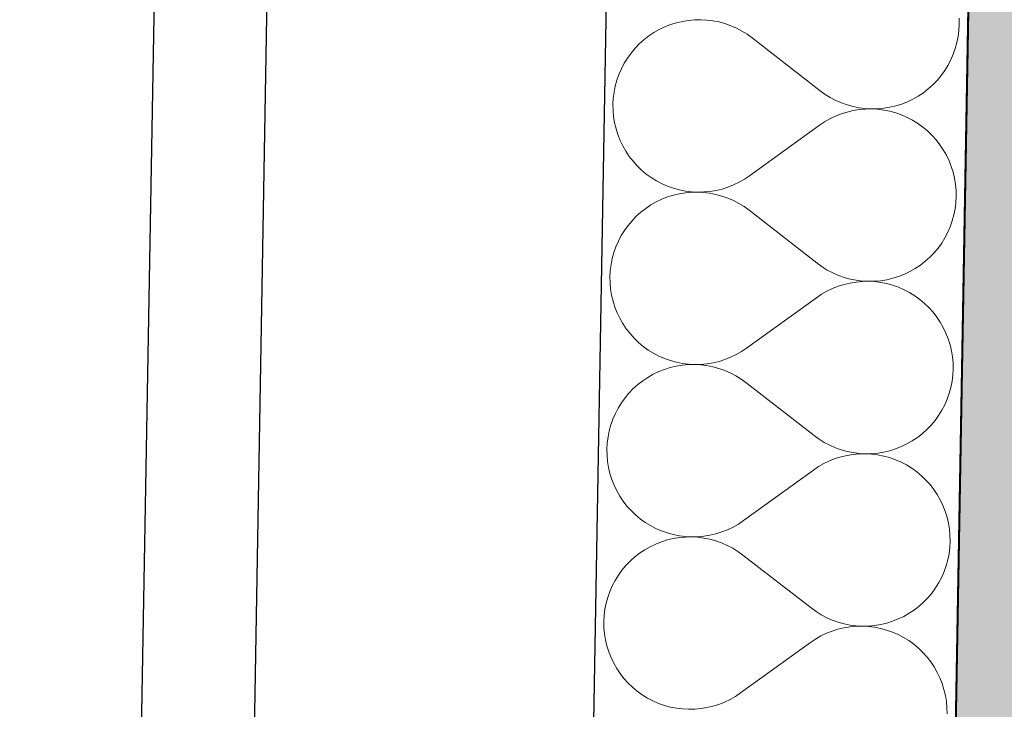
# Model space of a CAD drawing. Header units: millimetres. Extents: x -28017 to 3863, y -4271 to 20239.
# Tile 20 of 105: x -20835 to -20400, y 3791 to 4095. Entities that reach past the tile are written whole.
import ezdxf

# ---------------------------------------------------------------- set-up
doc = ezdxf.new("R2010")
doc.units = ezdxf.units.MM
doc.header["$MEASUREMENT"] = 0
doc.linetypes.add('Wipeout_Contour', pattern=[1000, 0, -1000])
for name, color, linetype in [('5._POHLED ZÁPADNÍ_2_Konstrukce - nenosné', 7, 'Continuous'), ('5._POHLED ZÁPADNÍ_2_Konstrukce - nosné', 7, 'Continuous'), ('5._POHLED ZÁPADNÍ_2_Nové_Konstrukce - nosné', 7, 'Continuous'), ('5._POHLED ZÁPADNÍ_2_Nové_Situace', 7, 'Continuous'), ('5._POHLED ZÁPADNÍ_2_Nové_Výplně - Povrchové', 7, 'Continuous'), ('5._POHLED ZÁPADNÍ_2_Nové_Výplně – Řezové', 7, 'Continuous'), ('5._POHLED ZÁPADNÍ_2_Výplně – Řezové', 7, 'Continuous')]:
    doc.layers.add(name, color=color, linetype=linetype)

# ---------------------------------------------------------------- blocks, each defined once
blk = doc.blocks.new('*X27', base_point=(-28336.19, -5790.34))
at = {"layer": '5._POHLED ZÁPADNÍ_2_Nové_Výplně – Řezové', "color": 21, "linetype": 'Continuous', "lineweight": 20, "true_color": 0xffaaaa}
for p, q in [((-20539.11, 4095.2), (-20541.79, 4094.76)), ((-20536.4, 4095.44), (-20539.11, 4095.2)), ((-20533.68, 4095.49), (-20536.4, 4095.44)), ((-20530.96, 4095.34), (-20533.68, 4095.49)), ((-20528.26, 4095), (-20530.96, 4095.34)), ((-20419.44, 4093.47), (-20419.48, 4096.19)), ((-20552.02, 4091.16), (-20554.39, 4089.81)), ((-20549.57, 4092.33), (-20552.02, 4091.16)), ((-20547.04, 4093.33), (-20549.57, 4092.33)), ((-20544.44, 4094.14), (-20547.04, 4093.33)), ((-20541.79, 4094.76), (-20544.44, 4094.14)), ((-20525.6, 4094.47), (-20528.26, 4095)), ((-20522.97, 4093.75), (-20525.6, 4094.47)), ((-20520.41, 4092.84), (-20522.97, 4093.75)), ((-20517.91, 4091.75), (-20520.41, 4092.84)), ((-20515.5, 4090.49), (-20517.91, 4091.75)), ((-20419.92, 4088.06), (-20419.58, 4090.76)), ((-20419.58, 4090.76), (-20419.44, 4093.47)), ((-20558.8, 4086.63), (-20560.82, 4084.81)), ((-20556.65, 4088.3), (-20558.8, 4086.63)), ((-20554.39, 4089.81), (-20556.65, 4088.3)), ((-20513.19, 4089.06), (-20515.5, 4090.49)), ((-20510.98, 4087.47), (-20513.19, 4089.06)), ((-20510.98, 4087.47), (-20480.91, 4064.08)), ((-20420.45, 4085.39), (-20419.92, 4088.06)), ((-20562.71, 4082.86), (-20564.46, 4080.77)), ((-20560.82, 4084.81), (-20562.71, 4082.86)), ((-20422.07, 4080.2), (-20421.17, 4082.77)), ((-20421.17, 4082.77), (-20420.45, 4085.39)), ((-20566.05, 4078.56), (-20567.48, 4076.25)), ((-20564.46, 4080.77), (-20566.05, 4078.56)), ((-20424.42, 4075.3), (-20423.16, 4077.71)), ((-20423.16, 4077.71), (-20422.07, 4080.2)), ((-20568.74, 4073.84), (-20569.83, 4071.34)), ((-20567.48, 4076.25), (-20568.74, 4073.84)), ((-20425.85, 4072.98), (-20424.42, 4075.3)), ((-20569.83, 4071.34), (-20570.73, 4068.78)), ((-20429.19, 4068.69), (-20427.44, 4070.77)), ((-20427.44, 4070.77), (-20425.85, 4072.98)), ((-20571.45, 4066.15), (-20571.98, 4063.48)), ((-20570.73, 4068.78), (-20571.45, 4066.15)), ((-20435.25, 4063.24), (-20433.1, 4064.91)), ((-20433.1, 4064.91), (-20431.07, 4066.73)), ((-20431.07, 4066.73), (-20429.19, 4068.69)), ((-20572.32, 4060.78), (-20572.46, 4058.07)), ((-20571.98, 4063.48), (-20572.32, 4060.78)), ((-20480.91, 4064.08), (-20478.71, 4062.48)), ((-20478.71, 4062.48), (-20476.4, 4061.05)), ((-20476.4, 4061.05), (-20473.99, 4059.79)), ((-20442.33, 4059.21), (-20439.87, 4060.39)), ((-20439.87, 4060.39), (-20437.51, 4061.73)), ((-20437.51, 4061.73), (-20435.25, 4063.24)), ((-20572.46, 4058.07), (-20572.41, 4055.35)), ((-20473.99, 4059.79), (-20471.49, 4058.7)), ((-20471.49, 4058.7), (-20468.93, 4057.8)), ((-20468.93, 4057.8), (-20466.3, 4057.07)), ((-20466.3, 4057.07), (-20463.64, 4056.54)), ((-20460.94, 4056), (-20463.65, 4055.76)), ((-20463.64, 4056.54), (-20460.94, 4056.2)), ((-20460.94, 4056.2), (-20458.22, 4056.06)), ((-20458.22, 4056.06), (-20460.94, 4056)), ((-20458.22, 4056.06), (-20455.5, 4056.1)), ((-20455.5, 4055.91), (-20458.22, 4056.06)), ((-20455.5, 4056.1), (-20452.79, 4056.35)), ((-20452.8, 4055.58), (-20455.5, 4055.91)), ((-20452.79, 4056.35), (-20450.1, 4056.78)), ((-20450.1, 4056.78), (-20447.46, 4057.4)), ((-20447.46, 4057.4), (-20444.86, 4058.22)), ((-20444.86, 4058.22), (-20442.33, 4059.21)), ((-20572.41, 4055.35), (-20572.17, 4052.64)), ((-20572.17, 4052.64), (-20571.73, 4049.95)), ((-20476.56, 4051.7), (-20478.92, 4050.35)), ((-20474.11, 4052.88), (-20476.56, 4051.7)), ((-20471.58, 4053.88), (-20474.11, 4052.88)), ((-20468.98, 4054.69), (-20471.58, 4053.88)), ((-20466.33, 4055.32), (-20468.98, 4054.69)), ((-20463.65, 4055.76), (-20466.33, 4055.32)), ((-20450.13, 4055.05), (-20452.8, 4055.58)), ((-20447.51, 4054.33), (-20450.13, 4055.05)), ((-20444.94, 4053.43), (-20447.51, 4054.33)), ((-20442.45, 4052.34), (-20444.94, 4053.43)), ((-20440.04, 4051.08), (-20442.45, 4052.34)), ((-20571.73, 4049.95), (-20571.11, 4047.31)), ((-20571.11, 4047.31), (-20570.29, 4044.71)), ((-20512.06, 4026.52), (-20481.18, 4048.84)), ((-20478.92, 4050.35), (-20481.18, 4048.84)), ((-20437.72, 4049.66), (-20440.04, 4051.08)), ((-20435.51, 4048.07), (-20437.72, 4049.66)), ((-20433.43, 4046.32), (-20435.51, 4048.07)), ((-20570.29, 4044.71), (-20569.3, 4042.18)), ((-20431.47, 4044.43), (-20433.43, 4046.32)), ((-20429.65, 4042.41), (-20431.47, 4044.43)), ((-20569.3, 4042.18), (-20568.12, 4039.72)), ((-20568.12, 4039.72), (-20566.77, 4037.36)), ((-20427.98, 4040.26), (-20429.65, 4042.41)), ((-20426.47, 4038), (-20427.98, 4040.26)), ((-20566.77, 4037.36), (-20565.26, 4035.1)), ((-20565.26, 4035.1), (-20563.59, 4032.95)), ((-20425.12, 4035.64), (-20426.47, 4038)), ((-20423.94, 4033.19), (-20425.12, 4035.64)), ((-20563.59, 4032.95), (-20561.77, 4030.93)), ((-20561.77, 4030.93), (-20559.81, 4029.04)), ((-20422.95, 4030.65), (-20423.94, 4033.19)), ((-20422.13, 4028.06), (-20422.95, 4030.65)), ((-20559.81, 4029.04), (-20557.73, 4027.3)), ((-20557.73, 4027.3), (-20555.52, 4025.71)), ((-20555.52, 4025.71), (-20553.2, 4024.28)), ((-20514.32, 4025.01), (-20512.06, 4026.52)), ((-20421.51, 4025.41), (-20422.13, 4028.06)), ((-20421.07, 4022.73), (-20421.51, 4025.41)), ((-20553.2, 4024.28), (-20550.79, 4023.02)), ((-20550.79, 4023.02), (-20548.3, 4021.94)), ((-20548.3, 4021.94), (-20545.73, 4021.03)), ((-20545.73, 4021.03), (-20543.11, 4020.32)), ((-20524.26, 4020.67), (-20521.66, 4021.48)), ((-20521.66, 4021.48), (-20519.13, 4022.48)), ((-20519.13, 4022.48), (-20516.68, 4023.66)), ((-20516.68, 4023.66), (-20514.32, 4025.01)), ((-20420.83, 4020.02), (-20421.07, 4022.73)), ((-20548.38, 4017.15), (-20550.91, 4016.15)), ((-20545.78, 4017.96), (-20548.38, 4017.15)), ((-20543.14, 4018.58), (-20545.78, 4017.96)), ((-20540.45, 4019.02), (-20543.14, 4018.58)), ((-20543.11, 4020.32), (-20540.44, 4019.79)), ((-20537.74, 4019.26), (-20540.45, 4019.02)), ((-20540.44, 4019.79), (-20537.74, 4019.45)), ((-20537.74, 4019.45), (-20535.02, 4019.31)), ((-20535.02, 4019.31), (-20537.74, 4019.26)), ((-20535.02, 4019.31), (-20532.3, 4019.36)), ((-20532.3, 4019.16), (-20535.02, 4019.31)), ((-20532.3, 4019.36), (-20529.59, 4019.6)), ((-20529.6, 4018.82), (-20532.3, 4019.16)), ((-20526.94, 4018.29), (-20529.6, 4018.82)), ((-20529.59, 4019.6), (-20526.91, 4020.04)), ((-20524.31, 4017.57), (-20526.94, 4018.29)), ((-20526.91, 4020.04), (-20524.26, 4020.67)), ((-20521.75, 4016.66), (-20524.31, 4017.57)), ((-20420.92, 4014.58), (-20420.78, 4017.3)), ((-20420.78, 4017.3), (-20420.83, 4020.02)), ((-20555.73, 4013.63), (-20557.99, 4012.12)), ((-20553.37, 4014.98), (-20555.73, 4013.63)), ((-20550.91, 4016.15), (-20553.37, 4014.98)), ((-20519.25, 4015.57), (-20521.75, 4016.66)), ((-20516.84, 4014.31), (-20519.25, 4015.57)), ((-20514.53, 4012.88), (-20516.84, 4014.31)), ((-20512.33, 4011.29), (-20514.53, 4012.88)), ((-20421.26, 4011.88), (-20420.92, 4014.58)), ((-20562.17, 4008.63), (-20564.05, 4006.68)), ((-20560.14, 4010.45), (-20562.17, 4008.63)), ((-20557.99, 4012.12), (-20560.14, 4010.45)), ((-20512.33, 4011.29), (-20482.26, 3987.9)), ((-20422.51, 4006.59), (-20421.79, 4009.21)), ((-20421.79, 4009.21), (-20421.26, 4011.88)), ((-20565.8, 4004.59), (-20567.39, 4002.38)), ((-20564.05, 4006.68), (-20565.8, 4004.59)), ((-20424.5, 4001.53), (-20423.41, 4004.02)), ((-20423.41, 4004.02), (-20422.51, 4006.59)), ((-20568.82, 4000.07), (-20570.08, 3997.66)), ((-20567.39, 4002.38), (-20568.82, 4000.07)), ((-20425.76, 3999.12), (-20424.5, 4001.53)), ((-20571.17, 3995.16), (-20572.07, 3992.6)), ((-20570.08, 3997.66), (-20571.17, 3995.16)), ((-20428.78, 3994.6), (-20427.19, 3996.8)), ((-20427.19, 3996.8), (-20425.76, 3999.12)), ((-20572.07, 3992.6), (-20572.79, 3989.97)), ((-20432.42, 3990.55), (-20430.53, 3992.51)), ((-20430.53, 3992.51), (-20428.78, 3994.6)), ((-20573.32, 3987.31), (-20573.66, 3984.61)), ((-20572.79, 3989.97), (-20573.32, 3987.31)), ((-20482.26, 3987.9), (-20480.05, 3986.3)), ((-20480.05, 3986.3), (-20477.74, 3984.87)), ((-20438.85, 3985.55), (-20436.59, 3987.06)), ((-20436.59, 3987.06), (-20434.44, 3988.73)), ((-20434.44, 3988.73), (-20432.42, 3990.55)), ((-20573.66, 3984.61), (-20573.8, 3981.89)), ((-20573.8, 3981.89), (-20573.76, 3979.17)), ((-20477.74, 3984.87), (-20475.33, 3983.61)), ((-20475.33, 3983.61), (-20472.83, 3982.52)), ((-20472.83, 3982.52), (-20470.27, 3981.62)), ((-20448.8, 3981.23), (-20446.2, 3982.04)), ((-20446.2, 3982.04), (-20443.67, 3983.03)), ((-20443.67, 3983.03), (-20441.22, 3984.21)), ((-20441.22, 3984.21), (-20438.85, 3985.55)), ((-20573.76, 3979.17), (-20573.51, 3976.46)), ((-20472.92, 3977.7), (-20475.45, 3976.7)), ((-20470.32, 3978.52), (-20472.92, 3977.7)), ((-20467.68, 3979.14), (-20470.32, 3978.52)), ((-20470.27, 3981.62), (-20467.64, 3980.9)), ((-20464.99, 3979.58), (-20467.68, 3979.14)), ((-20467.64, 3980.9), (-20464.98, 3980.36)), ((-20462.28, 3979.83), (-20464.99, 3979.58)), ((-20464.98, 3980.36), (-20462.28, 3980.02)), ((-20462.28, 3980.02), (-20459.56, 3979.88)), ((-20459.56, 3979.88), (-20462.28, 3979.83)), ((-20459.56, 3979.88), (-20456.84, 3979.92)), ((-20456.84, 3979.73), (-20459.56, 3979.88)), ((-20456.84, 3979.92), (-20454.13, 3980.17)), ((-20454.14, 3979.4), (-20456.84, 3979.73)), ((-20451.48, 3978.87), (-20454.14, 3979.4)), ((-20454.13, 3980.17), (-20451.45, 3980.6)), ((-20448.85, 3978.15), (-20451.48, 3978.87)), ((-20451.45, 3980.6), (-20448.8, 3981.23)), ((-20446.29, 3977.25), (-20448.85, 3978.15)), ((-20573.51, 3976.46), (-20573.08, 3973.77)), ((-20573.08, 3973.77), (-20572.45, 3971.13)), ((-20480.26, 3974.18), (-20482.52, 3972.66)), ((-20477.9, 3975.52), (-20480.26, 3974.18)), ((-20475.45, 3976.7), (-20477.9, 3975.52)), ((-20443.79, 3976.16), (-20446.29, 3977.25)), ((-20441.38, 3974.9), (-20443.79, 3976.16)), ((-20439.06, 3973.48), (-20441.38, 3974.9)), ((-20436.86, 3971.89), (-20439.06, 3973.48)), ((-20572.45, 3971.13), (-20571.64, 3968.53)), ((-20513.4, 3950.34), (-20482.52, 3972.66)), ((-20434.77, 3970.14), (-20436.86, 3971.89)), ((-20432.81, 3968.26), (-20434.77, 3970.14)), ((-20571.64, 3968.53), (-20570.64, 3966)), ((-20570.64, 3966), (-20569.46, 3963.55)), ((-20430.99, 3966.23), (-20432.81, 3968.26)), ((-20429.32, 3964.08), (-20430.99, 3966.23)), ((-20569.46, 3963.55), (-20568.12, 3961.18)), ((-20568.12, 3961.18), (-20566.6, 3958.92)), ((-20427.81, 3961.82), (-20429.32, 3964.08)), ((-20426.46, 3959.46), (-20427.81, 3961.82)), ((-20566.6, 3958.92), (-20564.93, 3956.77)), ((-20564.93, 3956.77), (-20563.11, 3954.75)), ((-20425.28, 3957.01), (-20426.46, 3959.46)), ((-20424.29, 3954.48), (-20425.28, 3957.01)), ((-20563.11, 3954.75), (-20561.16, 3952.86)), ((-20561.16, 3952.86), (-20559.07, 3951.12)), ((-20423.47, 3951.88), (-20424.29, 3954.48)), ((-20422.85, 3949.23), (-20423.47, 3951.88)), ((-20559.07, 3951.12), (-20556.86, 3949.53)), ((-20556.86, 3949.53), (-20554.54, 3948.1)), ((-20554.54, 3948.1), (-20552.13, 3946.84)), ((-20520.47, 3946.3), (-20518.02, 3947.48)), ((-20518.02, 3947.48), (-20515.66, 3948.83)), ((-20515.66, 3948.83), (-20513.4, 3950.34)), ((-20422.41, 3946.55), (-20422.85, 3949.23)), ((-20552.13, 3946.84), (-20549.64, 3945.76)), ((-20549.64, 3945.76), (-20547.07, 3944.85)), ((-20547.07, 3944.85), (-20544.45, 3944.14)), ((-20541.79, 3942.84), (-20544.48, 3942.41)), ((-20544.45, 3944.14), (-20541.78, 3943.61)), ((-20539.08, 3943.08), (-20541.79, 3942.84)), ((-20541.78, 3943.61), (-20539.08, 3943.27)), ((-20539.08, 3943.27), (-20536.36, 3943.13)), ((-20536.36, 3943.13), (-20539.08, 3943.08)), ((-20536.36, 3943.13), (-20533.64, 3943.18)), ((-20533.65, 3942.98), (-20536.36, 3943.13)), ((-20530.95, 3942.64), (-20533.65, 3942.98)), ((-20533.64, 3943.18), (-20530.93, 3943.42)), ((-20530.93, 3943.42), (-20528.25, 3943.86)), ((-20528.25, 3943.86), (-20525.6, 3944.49)), ((-20525.6, 3944.49), (-20523, 3945.31)), ((-20523, 3945.31), (-20520.47, 3946.3)), ((-20422.17, 3943.84), (-20422.41, 3946.55)), ((-20422.12, 3941.12), (-20422.17, 3943.84)), ((-20554.71, 3938.8), (-20557.07, 3937.45)), ((-20552.25, 3939.97), (-20554.71, 3938.8)), ((-20549.72, 3940.97), (-20552.25, 3939.97)), ((-20547.13, 3941.78), (-20549.72, 3940.97)), ((-20544.48, 3942.41), (-20547.13, 3941.78)), ((-20528.28, 3942.11), (-20530.95, 3942.64)), ((-20525.65, 3941.39), (-20528.28, 3942.11)), ((-20523.09, 3940.48), (-20525.65, 3941.39)), ((-20520.6, 3939.39), (-20523.09, 3940.48)), ((-20518.19, 3938.13), (-20520.6, 3939.39)), ((-20422.6, 3935.7), (-20422.26, 3938.4)), ((-20422.26, 3938.4), (-20422.12, 3941.12)), ((-20561.48, 3934.27), (-20563.51, 3932.46)), ((-20559.33, 3935.94), (-20561.48, 3934.27)), ((-20557.07, 3937.45), (-20559.33, 3935.94)), ((-20515.87, 3936.7), (-20518.19, 3938.13)), ((-20513.67, 3935.11), (-20515.87, 3936.7)), ((-20513.67, 3935.11), (-20483.6, 3911.72)), ((-20423.13, 3933.03), (-20422.6, 3935.7)), ((-20565.4, 3930.5), (-20567.14, 3928.41)), ((-20563.51, 3932.46), (-20565.4, 3930.5)), ((-20424.76, 3927.84), (-20423.85, 3930.41)), ((-20423.85, 3930.41), (-20423.13, 3933.03)), ((-20568.73, 3926.2), (-20570.16, 3923.89)), ((-20567.14, 3928.41), (-20568.73, 3926.2)), ((-20427.1, 3922.94), (-20425.84, 3925.35)), ((-20425.84, 3925.35), (-20424.76, 3927.84)), ((-20571.42, 3921.48), (-20572.51, 3918.98)), ((-20570.16, 3923.89), (-20571.42, 3921.48)), ((-20428.53, 3920.62), (-20427.1, 3922.94)), ((-20572.51, 3918.98), (-20573.41, 3916.42)), ((-20431.87, 3916.33), (-20430.12, 3918.42)), ((-20430.12, 3918.42), (-20428.53, 3920.62)), ((-20574.13, 3913.79), (-20574.66, 3911.13)), ((-20573.41, 3916.42), (-20574.13, 3913.79)), ((-20437.93, 3910.89), (-20435.78, 3912.55)), ((-20435.78, 3912.55), (-20433.76, 3914.37)), ((-20433.76, 3914.37), (-20431.87, 3916.33)), ((-20575, 3908.43), (-20575.15, 3905.71)), ((-20574.66, 3911.13), (-20575, 3908.43)), ((-20483.6, 3911.72), (-20481.39, 3910.13)), ((-20481.39, 3910.13), (-20479.08, 3908.69)), ((-20479.08, 3908.69), (-20476.67, 3907.43)), ((-20445.01, 3906.85), (-20442.56, 3908.03)), ((-20442.56, 3908.03), (-20440.19, 3909.37)), ((-20440.19, 3909.37), (-20437.93, 3910.89)), ((-20575.15, 3905.71), (-20575.1, 3902.99)), ((-20476.67, 3907.43), (-20474.17, 3906.35)), ((-20474.17, 3906.35), (-20471.61, 3905.44)), ((-20471.61, 3905.44), (-20468.99, 3904.72)), ((-20468.99, 3904.72), (-20466.32, 3904.19)), ((-20463.62, 3903.65), (-20466.33, 3903.4)), ((-20466.32, 3904.19), (-20463.62, 3903.85)), ((-20463.62, 3903.85), (-20460.9, 3903.7)), ((-20460.9, 3903.7), (-20463.62, 3903.65)), ((-20460.9, 3903.7), (-20458.18, 3903.75)), ((-20458.19, 3903.56), (-20460.9, 3903.7)), ((-20455.49, 3903.22), (-20458.19, 3903.56)), ((-20458.18, 3903.75), (-20455.47, 3903.99)), ((-20455.47, 3903.99), (-20452.79, 3904.42)), ((-20452.79, 3904.42), (-20450.14, 3905.05)), ((-20450.14, 3905.05), (-20447.54, 3905.86)), ((-20447.54, 3905.86), (-20445.01, 3906.85)), ((-20575.1, 3902.99), (-20574.85, 3900.28)), ((-20574.85, 3900.28), (-20574.42, 3897.6)), ((-20479.24, 3899.35), (-20481.61, 3898)), ((-20476.79, 3900.52), (-20479.24, 3899.35)), ((-20474.26, 3901.52), (-20476.79, 3900.52)), ((-20471.66, 3902.34), (-20474.26, 3901.52)), ((-20469.02, 3902.96), (-20471.66, 3902.34)), ((-20466.33, 3903.4), (-20469.02, 3902.96)), ((-20452.82, 3902.69), (-20455.49, 3903.22)), ((-20450.19, 3901.97), (-20452.82, 3902.69)), ((-20447.63, 3901.07), (-20450.19, 3901.97)), ((-20445.13, 3899.99), (-20447.63, 3901.07)), ((-20442.72, 3898.73), (-20445.13, 3899.99)), ((-20574.42, 3897.6), (-20573.79, 3894.95)), ((-20573.79, 3894.95), (-20572.98, 3892.35)), ((-20514.74, 3874.17), (-20483.87, 3896.48)), ((-20481.61, 3898), (-20483.87, 3896.48)), ((-20440.4, 3897.3), (-20442.72, 3898.73)), ((-20438.2, 3895.71), (-20440.4, 3897.3)), ((-20436.11, 3893.96), (-20438.2, 3895.71)), ((-20572.98, 3892.35), (-20571.98, 3889.82)), ((-20434.15, 3892.08), (-20436.11, 3893.96)), ((-20432.33, 3890.05), (-20434.15, 3892.08)), ((-20571.98, 3889.82), (-20570.8, 3887.37)), ((-20570.8, 3887.37), (-20569.46, 3885)), ((-20430.66, 3887.91), (-20432.33, 3890.05)), ((-20429.15, 3885.64), (-20430.66, 3887.91)), ((-20569.46, 3885), (-20567.95, 3882.74)), ((-20567.95, 3882.74), (-20566.27, 3880.59)), ((-20427.8, 3883.28), (-20429.15, 3885.64)), ((-20426.63, 3880.83), (-20427.8, 3883.28)), ((-20566.27, 3880.59), (-20564.46, 3878.57)), ((-20564.46, 3878.57), (-20562.5, 3876.68)), ((-20425.63, 3878.3), (-20426.63, 3880.83)), ((-20424.81, 3875.7), (-20425.63, 3878.3)), ((-20562.5, 3876.68), (-20560.41, 3874.94)), ((-20560.41, 3874.94), (-20558.2, 3873.35)), ((-20558.2, 3873.35), (-20555.89, 3871.92)), ((-20517, 3872.65), (-20514.74, 3874.17)), ((-20424.19, 3873.05), (-20424.81, 3875.7)), ((-20555.89, 3871.92), (-20553.47, 3870.66)), ((-20553.47, 3870.66), (-20550.98, 3869.58)), ((-20550.98, 3869.58), (-20548.41, 3868.68)), ((-20526.94, 3868.31), (-20524.35, 3869.13)), ((-20524.35, 3869.13), (-20521.82, 3870.13)), ((-20521.82, 3870.13), (-20519.36, 3871.3)), ((-20519.36, 3871.3), (-20517, 3872.65)), ((-20423.75, 3870.37), (-20424.19, 3873.05)), ((-20423.51, 3867.66), (-20423.75, 3870.37)), ((-20551.06, 3864.79), (-20553.59, 3863.79)), ((-20548.47, 3865.6), (-20551.06, 3864.79)), ((-20545.82, 3866.23), (-20548.47, 3865.6)), ((-20548.41, 3868.68), (-20545.79, 3867.96)), ((-20543.13, 3866.66), (-20545.82, 3866.23)), ((-20545.79, 3867.96), (-20543.12, 3867.43)), ((-20540.42, 3866.9), (-20543.13, 3866.66)), ((-20543.12, 3867.43), (-20540.42, 3867.09)), ((-20540.42, 3867.09), (-20537.7, 3866.95)), ((-20537.7, 3866.95), (-20540.42, 3866.9)), ((-20537.7, 3866.95), (-20534.98, 3867)), ((-20534.99, 3866.8), (-20537.7, 3866.95)), ((-20532.29, 3866.46), (-20534.99, 3866.8)), ((-20534.98, 3867), (-20532.27, 3867.25)), ((-20529.62, 3865.93), (-20532.29, 3866.46)), ((-20532.27, 3867.25), (-20529.59, 3867.68)), ((-20527, 3865.21), (-20529.62, 3865.93)), ((-20529.59, 3867.68), (-20526.94, 3868.31)), ((-20524.43, 3864.3), (-20527, 3865.21)), ((-20423.6, 3862.22), (-20423.46, 3864.94)), ((-20423.46, 3864.94), (-20423.51, 3867.66)), ((-20558.41, 3861.27), (-20560.68, 3859.76)), ((-20556.05, 3862.62), (-20558.41, 3861.27)), ((-20553.59, 3863.79), (-20556.05, 3862.62)), ((-20521.94, 3863.22), (-20524.43, 3864.3)), ((-20519.53, 3861.95), (-20521.94, 3863.22)), ((-20517.21, 3860.52), (-20519.53, 3861.95)), ((-20515.01, 3858.93), (-20517.21, 3860.52)), ((-20423.94, 3859.52), (-20423.6, 3862.22)), ((-20564.85, 3856.28), (-20566.74, 3854.32)), ((-20562.82, 3858.09), (-20564.85, 3856.28)), ((-20560.68, 3859.76), (-20562.82, 3858.09)), ((-20515.01, 3858.93), (-20484.94, 3835.54)), ((-20425.19, 3854.23), (-20424.47, 3856.85)), ((-20424.47, 3856.85), (-20423.94, 3859.52)), ((-20568.48, 3852.23), (-20570.07, 3850.03)), ((-20566.74, 3854.32), (-20568.48, 3852.23)), ((-20427.18, 3849.17), (-20426.1, 3851.66)), ((-20426.1, 3851.66), (-20425.19, 3854.23)), ((-20571.5, 3847.71), (-20572.76, 3845.3)), ((-20570.07, 3850.03), (-20571.5, 3847.71)), ((-20428.44, 3846.76), (-20427.18, 3849.17)), ((-20573.85, 3842.81), (-20574.75, 3840.24)), ((-20572.76, 3845.3), (-20573.85, 3842.81)), ((-20431.46, 3842.24), (-20429.87, 3844.44)), ((-20429.87, 3844.44), (-20428.44, 3846.76)), ((-20574.75, 3840.24), (-20575.47, 3837.62)), ((-20435.1, 3838.19), (-20433.21, 3840.15)), ((-20433.21, 3840.15), (-20431.46, 3842.24)), ((-20576, 3834.95), (-20576.34, 3832.25)), ((-20575.47, 3837.62), (-20576, 3834.95)), ((-20484.94, 3835.54), (-20482.73, 3833.95)), ((-20482.73, 3833.95), (-20480.42, 3832.52)), ((-20441.53, 3833.2), (-20439.27, 3834.71)), ((-20439.27, 3834.71), (-20437.12, 3836.38)), ((-20437.12, 3836.38), (-20435.1, 3838.19)), ((-20576.34, 3832.25), (-20576.49, 3829.53)), ((-20480.42, 3832.52), (-20478.01, 3831.25)), ((-20478.01, 3831.25), (-20475.52, 3830.17)), ((-20475.52, 3830.17), (-20472.95, 3829.26)), ((-20451.48, 3828.87), (-20448.88, 3829.68)), ((-20448.88, 3829.68), (-20446.35, 3830.68)), ((-20446.35, 3830.68), (-20443.9, 3831.85)), ((-20443.9, 3831.85), (-20441.53, 3833.2)), ((-20576.49, 3829.53), (-20576.44, 3826.81)), ((-20576.44, 3826.81), (-20576.2, 3824.1)), ((-20475.6, 3825.34), (-20478.13, 3824.34)), ((-20473.01, 3826.16), (-20475.6, 3825.34)), ((-20470.36, 3826.79), (-20473.01, 3826.16)), ((-20472.95, 3829.26), (-20470.33, 3828.54)), ((-20467.67, 3827.22), (-20470.36, 3826.79)), ((-20470.33, 3828.54), (-20467.66, 3828.01)), ((-20464.96, 3827.47), (-20467.67, 3827.22)), ((-20467.66, 3828.01), (-20464.96, 3827.67)), ((-20464.96, 3827.67), (-20462.24, 3827.52)), ((-20462.24, 3827.52), (-20464.96, 3827.47)), ((-20462.24, 3827.52), (-20459.52, 3827.57)), ((-20459.53, 3827.38), (-20462.24, 3827.52)), ((-20456.83, 3827.04), (-20459.53, 3827.38)), ((-20459.52, 3827.57), (-20456.81, 3827.81)), ((-20454.16, 3826.51), (-20456.83, 3827.04)), ((-20456.81, 3827.81), (-20454.13, 3828.24)), ((-20451.53, 3825.79), (-20454.16, 3826.51)), ((-20454.13, 3828.24), (-20451.48, 3828.87)), ((-20448.97, 3824.89), (-20451.53, 3825.79)), ((-20576.2, 3824.1), (-20575.76, 3821.42)), ((-20575.76, 3821.42), (-20575.13, 3818.77)), ((-20482.95, 3821.82), (-20485.21, 3820.3)), ((-20480.58, 3823.17), (-20482.95, 3821.82)), ((-20478.13, 3824.34), (-20480.58, 3823.17)), ((-20446.47, 3823.81), (-20448.97, 3824.89)), ((-20444.06, 3822.55), (-20446.47, 3823.81)), ((-20441.75, 3821.12), (-20444.06, 3822.55)), ((-20439.54, 3819.53), (-20441.75, 3821.12)), ((-20575.13, 3818.77), (-20574.32, 3816.17)), ((-20516.08, 3797.99), (-20485.21, 3820.3)), ((-20437.45, 3817.79), (-20439.54, 3819.53)), ((-20435.49, 3815.9), (-20437.45, 3817.79)), ((-20574.32, 3816.17), (-20573.32, 3813.64)), ((-20573.32, 3813.64), (-20572.15, 3811.19)), ((-20433.67, 3813.88), (-20435.49, 3815.9)), ((-20432, 3811.73), (-20433.67, 3813.88)), ((-20572.15, 3811.19), (-20570.8, 3808.83)), ((-20570.8, 3808.83), (-20569.29, 3806.56)), ((-20430.49, 3809.47), (-20432, 3811.73)), ((-20429.14, 3807.1), (-20430.49, 3809.47)), ((-20569.29, 3806.56), (-20567.62, 3804.42)), ((-20567.62, 3804.42), (-20565.8, 3802.39)), ((-20427.97, 3804.65), (-20429.14, 3807.1)), ((-20426.97, 3802.12), (-20427.97, 3804.65)), ((-20565.8, 3802.39), (-20563.84, 3800.51)), ((-20563.84, 3800.51), (-20561.75, 3798.76)), ((-20426.16, 3799.52), (-20426.97, 3802.12)), ((-20425.53, 3796.87), (-20426.16, 3799.52)), ((-20561.75, 3798.76), (-20559.54, 3797.17)), ((-20559.54, 3797.17), (-20557.23, 3795.74)), ((-20557.23, 3795.74), (-20554.82, 3794.48)), ((-20523.16, 3793.95), (-20520.7, 3795.12)), ((-20520.7, 3795.12), (-20518.34, 3796.47)), ((-20518.34, 3796.47), (-20516.08, 3797.99)), ((-20425.09, 3794.19), (-20425.53, 3796.87)), ((-20554.82, 3794.48), (-20552.32, 3793.4)), ((-20552.32, 3793.4), (-20549.75, 3792.5)), ((-20549.75, 3792.5), (-20547.13, 3791.78)), ((-20547.13, 3791.78), (-20544.46, 3791.25)), ((-20544.46, 3791.25), (-20541.76, 3790.91)), ((-20541.76, 3790.91), (-20539.04, 3790.77)), ((-20539.04, 3790.77), (-20536.32, 3790.82)), ((-20536.32, 3790.82), (-20533.62, 3791.07)), ((-20533.62, 3791.07), (-20530.93, 3791.5)), ((-20530.93, 3791.5), (-20528.28, 3792.13)), ((-20528.28, 3792.13), (-20525.69, 3792.95)), ((-20525.69, 3792.95), (-20523.16, 3793.95)), ((-20424.85, 3791.48), (-20425.09, 3794.19)), ((-20424.8, 3788.76), (-20424.85, 3791.48))]:
    blk.add_line(p, q, dxfattribs=at)

msp = doc.modelspace()

# ---------------------------------------------------------------- hatches: boundary and pattern name
at = {"layer": '5._POHLED ZÁPADNÍ_2_Výplně – Řezové', "linetype": 'Continuous', "lineweight": 13}
msp.add_hatch(color=254, dxfattribs=at).paths.add_polyline_path([(-20427.35, 3427.35), (-20438.42, 2799.01), (-20063.48, 2792.41), (-20033.81, 4477.45), (-20408.75, 4484.06), (-20423.92, 3622.47), (-20423.92, 3427.35)])

# ---------------------------------------------------------------- linework, layer by layer
at = {"layer": '5._POHLED ZÁPADNÍ_2_Konstrukce - nosné', "color": 7, "linetype": 'Continuous', "lineweight": 50, "flags": 128}
msp.add_lwpolyline([(-20408.75, 4484.06), (-20423.92, 3622.47)], dxfattribs=at)

# ---------------------------------------------------------------- wipeouts: each hides what was drawn before it
at = {"color": 254, "linetype": 'Wipeout_Contour', "lineweight": 0, "ltscale": 87829.541372}
msp.add_wipeout([(-20665.38, 10358), (-20834.68, 724.51), (-20784.69, 723.63), (-20615.46, 10352.94)], dxfattribs=at).dxf.layer = '5._POHLED ZÁPADNÍ_2_Nové_Výplně - Povrchové'

# ---------------------------------------------------------------- next in the draw order: linework, layer by layer
at = {"layer": '5._POHLED ZÁPADNÍ_2_Nové_Situace', "color": 1, "linetype": 'Continuous', "lineweight": 25, "flags": 128}
for points in [[(-20664.49, 10408.17), (-20834.68, 724.51)], [(-20784.69, 723.63), (-20615.46, 10352.94)]]:
    msp.add_lwpolyline(points, dxfattribs=at)

# ---------------------------------------------------------------- next in the draw order: wipeouts: each hides what was drawn before it
at = {"color": 254, "linetype": 'Wipeout_Contour', "lineweight": 0, "ltscale": 228814.047309}
msp.add_wipeout([(-20599.68, 2728.56), (-20449.71, 2725.91), (-20439.71, 2725.74), (-20427.35, 3427.35), (-20533.92, 3427.35), (-20533.92, 3677.35), (-20423.92, 3677.35), (-20423.92, 3622.47), (-20407.51, 4554.17), (-20417.51, 4554.34), (-20567.49, 4556.98)], dxfattribs=at).dxf.layer = '5._POHLED ZÁPADNÍ_2_Nové_Výplně – Řezové'

# ---------------------------------------------------------------- next in the draw order: linework, layer by layer
at = {"layer": '5._POHLED ZÁPADNÍ_2_Nové_Konstrukce - nosné', "color": 1, "linetype": 'Continuous', "lineweight": 25, "flags": 128}
for points in [[(-20567.49, 4556.98), (-20599.68, 2728.56)], [(-20423.92, 3622.47), (-20407.51, 4554.17)]]:
    msp.add_lwpolyline(points, dxfattribs=at)

# ---------------------------------------------------------------- next in the draw order: block references
at = {"layer": '5._POHLED ZÁPADNÍ_2_Konstrukce - nenosné', "color": 9, "linetype": 'Continuous', "lineweight": 13}
msp.add_blockref('*X27', (-28336.19, -5790.34), dxfattribs=at)

doc.saveas('drawing.dxf')
